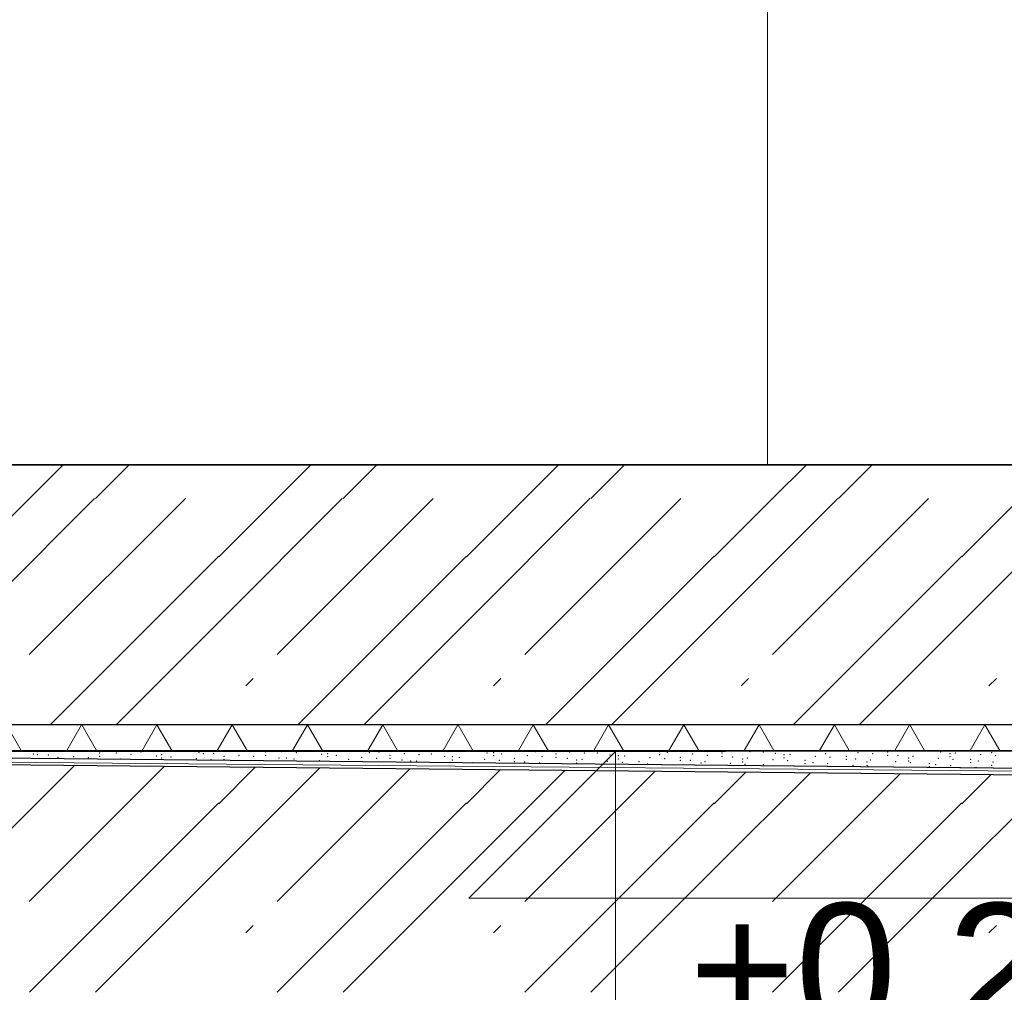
# Model space of a CAD drawing. Header units: millimetres. Extents: x 1798021 to 1815325, y -2500 to 6534.
# Tile 9 of 98: x 1801424 to 1802179, y 95 to 841. Entities that reach past the tile are written whole.
import ezdxf

# ---------------------------------------------------------------- set-up
doc = ezdxf.new("R2010")
doc.units = ezdxf.units.MM
doc.header["$MEASUREMENT"] = 0
doc.linetypes.add('Wipeout_Contour', pattern=[1000, 0, -1000])
for name, color, linetype in [('2 - KÓTA NS.2D', 7, 'Continuous'), ('2 - ČÁRA HLAVNÍ.2D', 7, 'Continuous'), ('3 - ZÁKLADOVÉ DESKY.3D', 7, 'Continuous'), ('4 - PODLAHY.3D', 7, 'Continuous'), ('4 - PRVKY ZÁMEČNICKÉ.3D', 7, 'Continuous'), ('4 - STŘEŠNÍ KRYTINA.3D', 7, 'Continuous'), ('4 - ZDIVO - STĚNY NOSNÉ.3D', 7, 'Continuous'), ('Konstrukce – Dělicí čáry vrstev', 7, 'Continuous'), ('Nové_4 - ZDIVO - STĚNY NENOSNÉ.3D', 7, 'Continuous'), ('Nové_Výplně - Povrchové', 7, 'Continuous'), ('Výplně - Povrchové', 7, 'Continuous'), ('Výplně – Řezové', 7, 'Continuous')]:
    doc.layers.add(name, color=color, linetype=linetype)
doc.styles.add('GENEROVANÝ_STYL_1', font='Arial.ttf')
doc.linetypes.add('ČÁRA HYDROIZOLACE', pattern='A,0,[2,A ŘEZ A-A´1.Shx,S=3.968254,R=0,X=0,Y=0.0125],-500,0', length=500)

# ---------------------------------------------------------------- blocks, each defined once
blk = doc.blocks.new('*X8', base_point=(1118812.4, 0))
at = {"layer": 'Výplně – Řezové', "color": 7, "linetype": 'Continuous', "lineweight": 0}
for p, q in [((1801431.29, 473.53), (1801457.76, 500)), ((1801481.89, 473.53), (1801508.36, 500)), ((1801621.29, 473.53), (1801647.76, 500)), ((1801671.89, 473.53), (1801698.36, 500)), ((1801811.29, 473.53), (1801837.76, 500)), ((1801861.89, 473.53), (1801888.36, 500)), ((1802001.29, 473.53), (1802027.76, 500)), ((1802051.89, 473.53), (1802078.36, 500)), ((1801386.59, 428.83), (1801431.29, 473.53)), ((1801386.59, 378.83), (1801481.29, 473.53)), ((1801431.26, 353.8), (1801550.99, 473.53)), ((1801576.59, 428.83), (1801621.29, 473.53)), ((1801576.59, 378.83), (1801671.29, 473.53)), ((1801621.26, 353.8), (1801740.99, 473.53)), ((1801766.59, 428.83), (1801811.29, 473.53)), ((1801766.59, 378.83), (1801861.29, 473.53)), ((1801811.26, 353.8), (1801930.99, 473.53)), ((1801956.59, 428.83), (1802001.29, 473.53)), ((1801956.59, 378.83), (1802051.29, 473.53)), ((1802001.26, 353.8), (1802120.99, 473.53)), ((1802146.59, 428.83), (1802191.29, 473.53)), ((1802146.59, 378.83), (1802241.29, 473.53)), ((1801447.16, 300), (1801576.59, 429.43)), ((1801637.16, 300), (1801766.59, 429.43)), ((1801827.16, 300), (1801956.59, 429.43)), ((1802017.16, 300), (1802146.59, 429.43)), ((1801497.76, 300), (1801576.59, 378.83)), ((1801687.76, 300), (1801766.59, 378.83)), ((1801877.76, 300), (1801956.59, 378.83)), ((1802067.76, 300), (1802146.59, 378.83)), ((1801597.34, 329.88), (1801602.97, 335.51)), ((1801787.34, 329.88), (1801792.97, 335.51)), ((1801977.34, 329.88), (1801982.97, 335.51)), ((1802167.34, 329.88), (1802172.97, 335.51))]:
    blk.add_line(p, q, dxfattribs=at)
blk = doc.blocks.new('Řez_4', base_point=(1118812.4, 0))
at = {"layer": 'Výplně – Řezové', "linetype": 'Continuous', "lineweight": 0, "true_color": 0x000000}
h = blk.add_hatch(dxfattribs=at)
h.set_pattern_fill('IZOLACE_TEPELNÁ_TUHÁ', color=18, style=0, pattern_type=2)
h.set_pattern_definition([(60, (1118812.397, 0), (-43.3012702, 25), []), (120, (1118812.397, 0), (43.3012702, 25), [])])
h.paths.add_polyline_path([(1800896.49, 300), (1800896.49, 280.26), (1812756.49, 280.26), (1812756.49, 300)])
at = {"layer": '3 - ZÁKLADOVÉ DESKY.3D', "color": 7, "linetype": 'Continuous', "lineweight": 60}
blk.add_line((1812756.49, 500), (1800896.49, 500), dxfattribs=at)
at = {"layer": '3 - ZÁKLADOVÉ DESKY.3D', "color": 7, "linetype": 'Continuous', "lineweight": 0}
blk.add_line((1812756.49, 280.26), (1800896.49, 280.26), dxfattribs=at)
at = {"layer": 'Konstrukce – Dělicí čáry vrstev', "color": 7, "linetype": 'Continuous', "lineweight": 30}
blk.add_line((1812756.49, 300), (1800896.49, 300), dxfattribs=at)
at = {"layer": '3 - ZÁKLADOVÉ DESKY.3D', "lineweight": 0}
blk.add_blockref('*X8', (1118812.4, 0), dxfattribs=at)
blk = doc.blocks.new('Řez_8', base_point=(1118812.4, 0))
at = {"color": 254, "linetype": 'Wipeout_Contour', "lineweight": 0, "ltscale": 14407947.38147006}
blk.add_wipeout([(1800633.86, 500), (1800641.28, 500), (1800637.26, 502.46), (1800635.41, 502.46), (1800635.91, 503.29), (1800635.9, 503.29), (1802060.47, 2830.71), (1802060.43, 2830.65)], dxfattribs=at).dxf.layer = 'Výplně - Povrchové'
blk = doc.blocks.new('Řez_17', base_point=(1118812.4, 0))
at = {"color": 254, "linetype": 'Wipeout_Contour', "lineweight": 0, "ltscale": 7208950.409614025}
blk.add_wipeout([(1803525.66, 4536.08), (1800904.6, 500), (1800909.03, 500), (1803599.92, 4386.13)], dxfattribs=at).dxf.layer = 'Výplně - Povrchové'
at = {"color": 254, "linetype": 'Wipeout_Contour', "lineweight": 0, "ltscale": 7209044.529063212}
blk.add_wipeout([(1800909.03, 500), (1800920.22, 500), (1803604.58, 4376.71), (1803599.92, 4386.13)], dxfattribs=at).dxf.layer = 'Výplně - Povrchové'
blk = doc.blocks.new('Řez_19', base_point=(1118812.4, 0))
at = {"color": 254, "linetype": 'Wipeout_Contour', "lineweight": 0, "ltscale": 12611435.92318261}
blk.add_wipeout([(1800810.09, 502.46), (1800808.58, 500), (1800893.63, 500), (1803602.22, 4670.86), (1803531.23, 4812.16), (1800893.35, 502.46), (1800882.56, 502.46)], dxfattribs=at).dxf.layer = 'Výplně - Povrchové'
at = {"color": 254, "linetype": 'Wipeout_Contour', "lineweight": 0, "ltscale": 9009916.717530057}
blk.add_wipeout([(1803602.22, 4670.86), (1800893.63, 500), (1800896.49, 500), (1800904.6, 500), (1803607, 4661.34)], dxfattribs=at).dxf.layer = 'Výplně - Povrchové'
blk = doc.blocks.new('Řez_20', base_point=(1118812.4, 0))
at = {"color": 254, "linetype": 'Wipeout_Contour', "lineweight": 0, "ltscale": 412533108.0059386}
blk.add_wipeout([(1800920.22, 500), (1804497.49, 500), (1804497.49, 2600), (1805397.49, 2600), (1805397.49, 500), (1806676.49, 500), (1806676.49, 502.46), (1806976.49, 502.46), (1806976.49, 500), (1809927.49, 500), (1809927.49, 2600), (1810827.49, 2600), (1810827.49, 500), (1812755.49, 500), (1812755.49, 2087.56), (1811335.88, 5601.22), (1810067.73, 5400.37), (1810067.73, 5390.19), (1810003.47, 5390.19), (1809952.96, 5382.19), (1809956.06, 5382.19), (1809956.06, 5304.84), (1809959.69, 5298.21), (1809962.99, 5291.1), (1809965.82, 5283.8), (1809968.14, 5276.36), (1809969.95, 5268.83), (1809971.23, 5261.25), (1809971.98, 5253.67), (1809972.19, 5246.14), (1809971.86, 5238.7), (1809970.99, 5231.4), (1809969.59, 5224.29), (1809967.67, 5217.4), (1809965.23, 5210.78), (1809962.3, 5204.47), (1809958.89, 5198.52), (1809955.02, 5192.95), (1809950.71, 5187.8), (1809946, 5183.11), (1809940.91, 5178.89), (1809935.48, 5175.19), (1809929.73, 5172.01), (1809923.93, 5168.9), (1809923.73, 5168.82), (1809922.48, 5168.13), (1809834.1, 5120.76), (1809834.07, 5120.75), (1809833.86, 5120.63), (1809832.89, 5120.12), (1809826.87, 5117.49), (1809820.6, 5115.43), (1809814.13, 5113.95), (1809807.49, 5113.06), (1809800.74, 5112.76), (1809793.9, 5113.06), (1809787.03, 5113.95), (1809780.16, 5115.43), (1809773.34, 5117.49), (1809766.61, 5120.12), (1809760.01, 5123.29), (1809753.58, 5127), (1809747.36, 5131.21), (1809741.39, 5135.91), (1809735.71, 5141.06), (1809730.35, 5146.63), (1809725.34, 5152.58), (1809720.72, 5158.89), (1809716.51, 5165.5), (1809712.74, 5172.39), (1809709.43, 5179.51), (1809706.61, 5186.81), (1809704.28, 5194.25), (1809702.48, 5201.78), (1809701.19, 5209.36), (1809700.45, 5216.94), (1809700.24, 5224.47), (1809700.57, 5231.91), (1809701.43, 5239.21), (1809702.83, 5246.32), (1809704.76, 5253.21), (1809707.19, 5259.83), (1809710.13, 5266.13), (1809713.54, 5272.09), (1809717.41, 5277.66), (1809721.71, 5282.81), (1809726.42, 5287.5), (1809731.51, 5291.72), (1809736.95, 5295.42), (1809742.7, 5298.6), (1809743.66, 5299.11), (1809743.7, 5299.13), (1809743.91, 5299.24), (1809774.39, 5315.58), (1809774.39, 5353.91), (1809533.29, 5315.72), (1809533.29, 5305.87), (1809535.67, 5302.83), (1809540.24, 5296.45), (1809544.51, 5289.91), (1809548.44, 5283.24), (1809552.02, 5276.49), (1809555.22, 5269.69), (1809558.03, 5262.9), (1809560.42, 5256.14), (1809562.39, 5249.47), (1809563.91, 5242.93), (1809564.99, 5236.55), (1809565.61, 5230.37), (1809565.77, 5224.44), (1809565.46, 5218.79), (1809564.7, 5213.45), (1809563.48, 5208.45), (1809561.82, 5203.84), (1809559.72, 5199.63), (1809557.19, 5195.85), (1809554.26, 5192.53), (1809550.93, 5189.68), (1809542.97, 5183.68), (1809542.04, 5183.09), (1809540.98, 5182.18), (1809419.57, 5090.68), (1809419.42, 5090.58), (1809419.24, 5090.43), (1809417.92, 5089.43), (1809414.22, 5087.08), (1809410.18, 5085.23), (1809405.82, 5083.91), (1809401.16, 5083.11), (1809396.23, 5082.84), (1809391.07, 5083.11), (1809385.71, 5083.91), (1809380.17, 5085.23), (1809374.5, 5087.08), (1809368.72, 5089.43), (1809362.88, 5092.28), (1809357, 5095.6), (1809351.14, 5099.38), (1809345.31, 5103.59), (1809339.56, 5108.2), (1809333.93, 5113.2), (1809328.44, 5118.54), (1809323.14, 5124.19), (1809318.05, 5130.12), (1809313.2, 5136.3), (1809308.63, 5142.68), (1809304.37, 5149.22), (1809300.44, 5155.89), (1809296.86, 5162.65), (1809293.65, 5169.44), (1809290.85, 5176.24), (1809288.45, 5182.99), (1809286.49, 5189.66), (1809284.96, 5196.2), (1809283.89, 5202.58), (1809283.27, 5208.76), (1809283.11, 5214.69), (1809283.42, 5220.35), (1809284.18, 5225.69), (1809285.4, 5230.68), (1809287.06, 5235.29), (1809289.16, 5239.5), (1809291.69, 5243.28), (1809294.62, 5246.6), (1809297.95, 5249.45), (1809299.27, 5250.45), (1809299.43, 5250.55), (1809299.6, 5250.7), (1809346.65, 5286.16), (1809231.35, 5267.9), (1809233.99, 5262.9), (1809237.34, 5256.14), (1809240.43, 5249.47), (1809243.26, 5242.93), (1809245.79, 5236.55), (1809248.01, 5230.37), (1809249.92, 5224.44), (1809251.5, 5218.79), (1809252.73, 5213.45), (1809253.62, 5208.45), (1809254.15, 5203.84), (1809254.32, 5199.63), (1809254.14, 5195.85), (1809253.6, 5192.53), (1809252.71, 5189.68), (1809251.46, 5187.33), (1809249.88, 5185.48), (1809247.97, 5184.16), (1809238.2, 5178.16), (1809237.63, 5177.95), (1809235.76, 5176.66), (1809086.83, 5085.16), (1809086.74, 5085.12), (1809086.43, 5084.91), (1809084.8, 5083.91), (1809082.57, 5083.11), (1809080.03, 5082.84), (1809077.2, 5083.11), (1809074.1, 5083.91), (1809070.74, 5085.23), (1809067.16, 5087.08), (1809063.36, 5089.43), (1809059.38, 5092.28), (1809055.23, 5095.6), (1809050.95, 5099.38), (1809046.56, 5103.59), (1809042.08, 5108.2), (1809037.55, 5113.2), (1809032.99, 5118.54), (1809028.43, 5124.19), (1809023.9, 5130.12), (1809019.42, 5136.3), (1809015.03, 5142.68), (1809010.75, 5149.22), (1809006.61, 5155.89), (1809002.63, 5162.65), (1808998.84, 5169.44), (1808995.26, 5176.24), (1808991.91, 5182.99), (1808988.82, 5189.66), (1808986, 5196.2), (1808983.46, 5202.58), (1808981.24, 5208.76), (1808979.33, 5214.69), (1808977.76, 5220.35), (1808976.52, 5225.69), (1808976.2, 5227.49), (1803604.58, 4376.71)], dxfattribs=at).dxf.layer = 'Nové_Výplně - Povrchové'
blk = doc.blocks.new('Řez_40', base_point=(1118812.4, 0))
at = {"color": 254, "linetype": 'Wipeout_Contour', "lineweight": 0, "ltscale": 7215346.05365403}
blk.add_wipeout([(1800896.49, 280.26), (1800896.49, 279.76), (1806776.49, 279.76), (1806776.49, 280.26)], dxfattribs=at).dxf.layer = 'Výplně - Povrchové'
blk = doc.blocks.new('*X61', base_point=(1118812.4, 0))
at = {"layer": 'Výplně – Řezové', "color": 7, "linetype": 'Continuous', "lineweight": 0}
for p, q in [((1801386.59, 189.43), (1801465.99, 268.83)), ((1801431.26, 164.4), (1801535, 268.14)), ((1801576.59, 239.43), (1801604.61, 267.45)), ((1801576.59, 189.43), (1801654.11, 266.95)), ((1801621.26, 164.4), (1801723.13, 266.27)), ((1801766.59, 239.43), (1801792.73, 265.57)), ((1801766.59, 189.43), (1801842.24, 265.08)), ((1801811.26, 164.4), (1801911.25, 264.39)), ((1801956.59, 239.43), (1801980.86, 263.7)), ((1801956.59, 189.43), (1802030.36, 263.2)), ((1802001.26, 164.4), (1802099.38, 262.52)), ((1802146.59, 239.43), (1802168.98, 261.82)), ((1802146.59, 189.43), (1802218.49, 261.33)), ((1801431.29, 94.73), (1801576.59, 240.03)), ((1801621.29, 94.73), (1801766.59, 240.03)), ((1801811.29, 94.73), (1801956.59, 240.03)), ((1802001.29, 94.73), (1802146.59, 240.03)), ((1801481.89, 94.73), (1801576.59, 189.43)), ((1801671.89, 94.73), (1801766.59, 189.43)), ((1801861.89, 94.73), (1801956.59, 189.43)), ((1802051.89, 94.73), (1802146.59, 189.43)), ((1801597.34, 140.48), (1801602.97, 146.11)), ((1801787.34, 140.48), (1801792.97, 146.11)), ((1801977.34, 140.48), (1801982.97, 146.11)), ((1802167.34, 140.48), (1802172.97, 146.11))]:
    blk.add_line(p, q, dxfattribs=at)
blk = doc.blocks.new('Řez_41', base_point=(1118812.4, 0))
at = {"layer": 'Konstrukce – Dělicí čáry vrstev', "color": 7, "linetype": 'Continuous', "lineweight": 30}
blk.add_line((1800896.49, 274.51), (1804476.63, 238.82), dxfattribs=at)
at = {"layer": '3 - ZÁKLADOVÉ DESKY.3D', "lineweight": 0}
blk.add_blockref('*X61', (1118812.4, 0), dxfattribs=at)
blk = doc.blocks.new('Řez_45', base_point=(1118812.4, 0))
at = {"layer": '4 - PODLAHY.3D', "color": 181, "linetype": 'Continuous', "lineweight": 15, "true_color": 0x9e3eff}
blk.add_line((1800896.49, 279.51), (1804476.68, 243.82), dxfattribs=at)
blk = doc.blocks.new('Řez_47', base_point=(1118812.4, 0))
at = {"color": 254, "linetype": 'Wipeout_Contour', "lineweight": 0, "ltscale": 7210746.441572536}
blk.add_wipeout([(1804476.68, 243.92), (1800896.49, 279.76), (1800896.51, 279.51), (1804476.69, 243.82)], dxfattribs=at).dxf.layer = 'Výplně - Povrchové'
at = {"color": 254, "linetype": 'Wipeout_Contour', "lineweight": 0, "ltscale": 7218925.622036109}
blk.add_wipeout([(1800896.49, 279.76), (1804476.68, 243.92), (1806776.49, 243.92), (1806776.49, 279.76)], dxfattribs=at).dxf.layer = 'Výplně - Povrchové'
at = {"layer": '4 - PODLAHY.3D', "color": 181, "linetype": 'Continuous', "lineweight": 30, "true_color": 0x9e3eff}
for p, q in [((1800896.49, 279.76), (1804476.68, 243.92)), ((1806776.49, 279.76), (1800896.49, 279.76))]:
    blk.add_line(p, q, dxfattribs=at)
at = {"layer": '4 - PODLAHY.3D', "color": 7, "linetype": 'Continuous', "lineweight": 0}
for p in [(1801437.43, 279.45), (1801478.37, 279.57), (1801819.27, 279.45), (1801909.22, 279.58), (1801914.73, 279.45), (1801434.44, 277.63), (1801437.43, 277.04), (1801445.72, 276.85), (1801453.34, 275.03), (1801465.22, 275.49), (1801476.51, 274.71), (1801485.16, 278.25), (1801485.16, 275.83), (1801497.87, 278.22), (1801501.07, 273.82), (1801509.15, 277.43), (1801516.98, 279.05), (1801528.65, 276.08), (1801532.89, 277.04), (1801532.89, 274.62), (1801539.93, 275.29), (1801559.43, 273.94), (1801561.3, 278.8), (1801564.71, 277.84), (1801570.72, 273.15), (1801572.58, 278.02), (1801580.62, 275.83), (1801580.62, 273.41), (1801592.08, 276.66), (1801603.36, 275.88), (1801612.44, 279.05), (1801612.44, 276.64), (1801622.86, 274.52), (1801624.72, 279.39), (1801628.35, 274.62), (1801634.15, 273.74), (1801636.01, 278.6), (1801653.64, 272.38), (1801655.51, 277.25), (1801660.17, 277.84), (1801660.17, 275.43), (1801666.79, 276.46), (1801676.08, 273.41), (1801686.29, 275.11), (1801691.99, 278.65), (1801697.57, 274.32), (1801699.44, 279.19), (1801707.9, 276.64), (1801707.9, 274.22), (1801717.07, 272.97), (1801718.94, 277.83), (1801723.81, 272.21), (1801728.36, 272.18), (1801730.22, 277.05), (1801739.72, 277.44), (1801749.72, 275.69), (1801755.63, 275.43), (1801755.63, 273.01), (1801761, 274.91), (1801780.5, 273.55), (1801782.36, 278.42), (1801787.45, 278.65), (1801787.45, 276.23), (1801791.79, 272.77), (1801793.65, 277.63), (1801803.36, 274.22), (1801813.15, 276.28), (1801824.43, 275.49), (1801835.18, 277.44), (1801835.18, 275.03), (1801843.93, 274.14), (1801845.79, 279), (1801851.09, 273.01), (1801855.22, 273.35), (1801857.08, 278.21), (1801867, 278.25), (1801874.71, 271.99), (1801876.58, 276.86), (1801882.91, 276.23), (1801882.91, 273.82), (1801887.86, 276.07), (1801907.36, 274.72), (1801914.73, 277.04), (1801918.64, 273.93), (1801920.51, 278.8), (1801930.64, 275.03), (1801930.64, 272.61), (1801938.14, 272.58), (1801940.01, 277.44), (1801951.29, 276.66), (1801962.46, 278.25), (1801962.46, 275.83), (1801970.79, 275.3), (1801978.37, 273.82), (1801982.07, 274.52), (1801983.94, 279.38), (1801994.27, 279.05), (1802001.57, 273.16), (1802003.43, 278.03), (1802010.18, 277.04), (1802010.18, 274.62), (1802012.86, 272.38), (1802014.72, 277.24), (1802026.09, 272.61), (1802034.22, 275.89), (1802042, 277.84), (1802045.5, 275.1), (1802057.91, 275.83), (1802057.91, 273.41), (1802065, 273.75), (1802066.86, 278.61), (1802076.28, 272.96), (1802078.15, 277.83), (1802089.73, 279.05), (1802089.73, 276.64), (1802097.65, 276.47), (1802105.64, 274.62), (1802105.64, 272.21), (1802108.93, 275.69), (1802128.43, 274.33), (1802130.29, 279.2), (1802137.46, 277.84), (1802137.46, 275.43), (1802139.71, 273.55), (1802141.58, 278.41), (1802153.37, 273.41), (1802159.21, 272.19), (1802161.07, 277.06), (1802169.28, 278.65), (1802172.36, 276.27), (1801771.54, 271), (1801803.36, 271.8), (1801811.28, 271.41), (1801822.57, 270.63), (1801851.09, 270.6), (1801886, 271.21), (1801898.82, 271.8), (1801905.49, 269.85), (1801946.55, 270.6), (1801949.43, 271.79), (1801968.92, 270.44), (1801978.37, 271.4), (1801980.21, 269.65), (1801994.27, 269.39), (1802026.09, 270.19), (1802032.35, 271.02), (1802043.64, 270.24), (1802063.13, 268.88), (1802073.82, 271.4), (1802073.82, 268.99), (1802074.42, 268.1), (1802095.78, 271.61), (1802107.07, 270.82), (1802121.55, 270.19), (1802121.55, 267.78), (1802126.56, 269.47), (1802137.85, 268.68), (1802153.37, 271), (1802157.34, 267.33), (1802169.28, 268.99), (1802170.5, 271.41)]:
    blk.add_point(p, dxfattribs=at)
blk = doc.blocks.new('Řez_57', base_point=(1118812.4, 0))
at = {"color": 254, "linetype": 'Wipeout_Contour', "lineweight": 0, "ltscale": 7208886.755117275}
blk.add_wipeout([(1803573.7, 5017.57), (1800810.09, 502.46), (1800882.56, 502.46), (1803606.5, 4952.75)], dxfattribs=at).dxf.layer = 'Výplně - Povrchové'
at = {"color": 254, "linetype": 'Wipeout_Contour', "lineweight": 0, "ltscale": 7209007.498246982}
blk.add_wipeout([(1800893.35, 502.46), (1803611.38, 4943.1), (1803606.5, 4952.75), (1800882.56, 502.46)], dxfattribs=at).dxf.layer = 'Výplně - Povrchové'
blk = doc.blocks.new('Kóta_4', base_point=(1801880.95, -469.74))
at = {"layer": '2 - KÓTA NS.2D', "color": 96, "linetype": 'Continuous', "lineweight": 0, "true_color": 0x007d00}
for q in [(1800996.49, 279.51), (1801965.33, 279.51)]:
    blk.add_line((1801880.95, 279.51), q, dxfattribs=at)
at = {"layer": '2 - KÓTA NS.2D', "color": 96, "linetype": 'Continuous', "lineweight": 15, "true_color": 0x007d00}
for p, q in [((1801880.95, 279.51), (1801768.45, 167.01)), ((1801880.95, 279.51), (1801880.95, -170.49)), ((1801768.45, 167.01), (1801880.95, 167.01)), ((1801880.95, 167.01), (1802360.48, 167.01))]:
    blk.add_line(p, q, dxfattribs=at)
at = {"layer": '2 - KÓTA NS.2D', "color": 96, "lineweight": 0, "true_color": 0x007d00, "insert": (1801937.2, 44.51), "char_height": 100, "attachment_point": 7, "style": 'GENEROVANÝ_STYL_1'}
blk.add_mtext('\\A1;{\\pql;\\fArial|b0|i0|c0|p0;\\W1.000000;+0,280}', dxfattribs=at)

msp = doc.modelspace()

# ---------------------------------------------------------------- block references
at = {"layer": '3 - ZÁKLADOVÉ DESKY.3D', "lineweight": 0}
msp.add_blockref('Řez_4', (1118812.4, 0), dxfattribs=at)

# ---------------------------------------------------------------- next in the draw order: block references
at = {"layer": '4 - STŘEŠNÍ KRYTINA.3D', "lineweight": 0}
msp.add_blockref('Řez_8', (1118812.4, 0), dxfattribs=at)
at = {"layer": '4 - ZDIVO - STĚNY NOSNÉ.3D', "lineweight": 0}
msp.add_blockref('Řez_40', (1118812.4, 0), dxfattribs=at)

# ---------------------------------------------------------------- next in the draw order: block references
at = {"layer": '3 - ZÁKLADOVÉ DESKY.3D', "lineweight": 0}
msp.add_blockref('Řez_41', (1118812.4, 0), dxfattribs=at)
at = {"layer": '4 - PRVKY ZÁMEČNICKÉ.3D', "lineweight": 0}
msp.add_blockref('Řez_17', (1118812.4, 0), dxfattribs=at)

# ---------------------------------------------------------------- next in the draw order: block references
at = {"layer": '4 - PODLAHY.3D', "lineweight": 0}
msp.add_blockref('Řez_45', (1118812.4, 0), dxfattribs=at)
at = {"layer": '4 - PRVKY ZÁMEČNICKÉ.3D', "lineweight": 0}
msp.add_blockref('Řez_19', (1118812.4, 0), dxfattribs=at)

# ---------------------------------------------------------------- next in the draw order: block references
at = {"layer": '4 - PODLAHY.3D', "lineweight": 0}
msp.add_blockref('Řez_47', (1118812.4, 0), dxfattribs=at)
at = {"layer": 'Nové_4 - ZDIVO - STĚNY NENOSNÉ.3D', "lineweight": 0}
msp.add_blockref('Řez_20', (1118812.4, 0), dxfattribs=at)

# ---------------------------------------------------------------- next in the draw order: linework, layer by layer
at = {"layer": '2 - ČÁRA HLAVNÍ.2D', "color": 181, "linetype": 'ČÁRA HYDROIZOLACE', "lineweight": 15, "true_color": 0x9e3eff}
msp.add_line((1800896.49, 276), (1804474.79, 243.84), dxfattribs=at)

# ---------------------------------------------------------------- next in the draw order: block references
at = {"layer": '2 - KÓTA NS.2D', "color": 96, "linetype": 'Continuous', "lineweight": 0, "true_color": 0x007d00}
msp.add_blockref('Kóta_4', (1801880.95, -469.74), dxfattribs=at)
at = {"layer": '4 - PRVKY ZÁMEČNICKÉ.3D', "lineweight": 0}
msp.add_blockref('Řez_57', (1118812.4, 0), dxfattribs=at)

# ---------------------------------------------------------------- next in the draw order: linework, layer by layer
at = {"layer": '2 - ČÁRA HLAVNÍ.2D', "color": 7, "linetype": 'Continuous', "lineweight": 15}
msp.add_line((1801997.49, 2071.94), (1801997.49, 500), dxfattribs=at)

doc.saveas('drawing.dxf')
